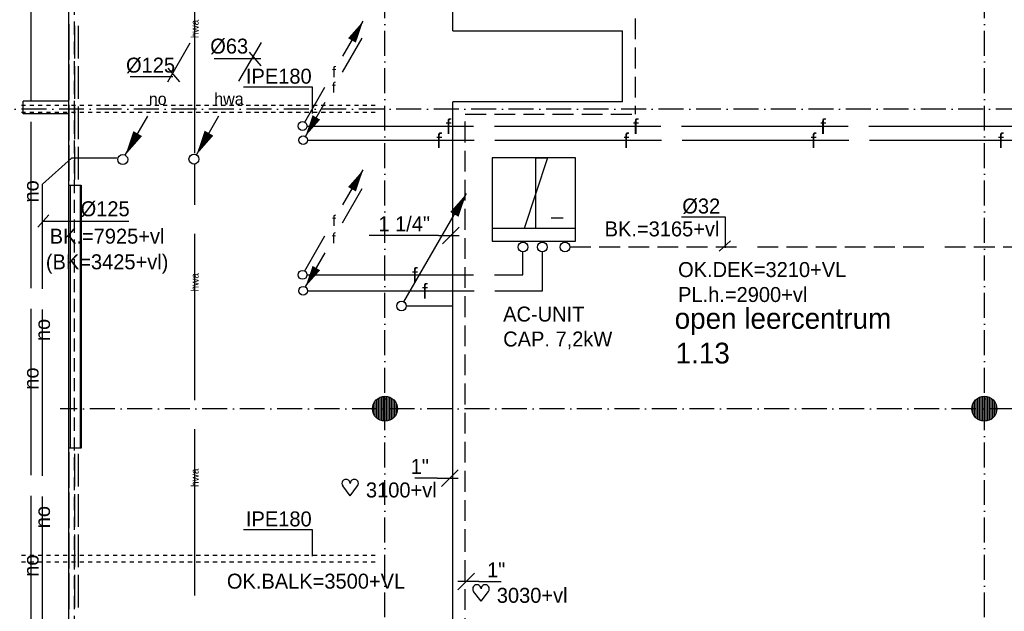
# Model space of a CAD drawing. Extents: x -41378 to 114803, y -24080 to 82188.
# Tile 45 of 137: x 45603 to 57430, y 20591 to 27705. Entities that reach past the tile are written whole.
import ezdxf
from ezdxf.enums import TextEntityAlignment as Align

# ---------------------------------------------------------------- set-up
doc = ezdxf.new("R2010")
doc.units = 0
doc.header["$LTSCALE"] = 50
for name, pattern in [('2322001', [45, 40, -5]), ('2322102', [45, 5, -2, 5, -2, 5, -2, 5, -2, 5, -2, 5, -5]), ('2322107', [2000, 1000, 1000]), ('2322108', [7, 5, -2]), ('2322122', [47, 40, -7]), ('2322140', [45, 40, -5]), ('DASHDOT', [9, 6, -1.5, 0, -1.5]), ('HIDDEN', [2, 1, -1]), ('HIDDEN2', [4.7625, 3.175, -1.5875])]:
    doc.linetypes.add(name, pattern=pattern)
doc.layers.get('0').update_dxf_attribs({"linetype": 'CONTINUOUS'})
for name, color, linetype in [('AL$7----_STRAMIEN', 1, 'DASHDOT'), ('AL22----_BINNENWAND', 7, 'CONTINUOUS'), ('AL23----_VLOEREN', 4, 'CONTINUOUS'), ('AL28----_KONSTRUKTIE', 3, 'CONTINUOUS'), ('AL32----_BINNENKOZ', 7, 'CONTINUOUS'), ('ALXAA---_GEWBETON', 12, 'CONTINUOUS'), ('BOUW', 8, 'CONTINUOUS'), ('MV-BINNENKOZIJN', 1, 'CONTINUOUS'), ('WL$1----', 3, 'CONTINUOUS'), ('WL521---', 4, 'CONTINUOUS'), ('WL5448--', 4, 'CONTINUOUS'), ('WL5502--', 4, 'CONTINUOUS'), ('WL561---_AANVOER', 4, 'CONTINUOUS'), ('WL561---_RETOUR', 4, 'CONTINUOUS'), ('WL5627--', 4, 'CONTINUOUS'), ('WL570---', 3, 'CONTINUOUS'), ('WM$1----', 1, 'CONTINUOUS'), ('WM521---', 1, 'CONTINUOUS'), ('WM5448--', 1, 'CONTINUOUS'), ('WM5502--', 1, 'CONTINUOUS'), ('WM561---', 1, 'CONTINUOUS'), ('WM570---', 1, 'CONTINUOUS')]:
    doc.layers.add(name, color=color, linetype=linetype)
doc.layers.get('0').freeze()
doc.styles.add('BURO-018', font='BUROFONT.shx', dxfattribs={"height": 90})
doc.styles.add('BURO-025', font='BUROFONT.shx', dxfattribs={"height": 250})

# ---------------------------------------------------------------- blocks, each defined once
blk = doc.blocks.new('2322615')
at = {"color": 0, "linetype": 'CONTINUOUS'}
for p, q in [((-2.5, -7.5), (2.5, 7.5)), ((0, 7.5), (2.5, 7.5)), ((0, 7.5), (0, -7.5)), ((0, -7.5), (-2.5, -7.5))]:
    blk.add_line(p, q, dxfattribs=at)
at = {"color": 0, "linetype": 'CONTINUOUS', "style": 'BURO-018', "flags": 1}
blk.add_attdef('W_ID', (0, 0), '', height=1.8, dxfattribs=at)
blk = doc.blocks.new('LDV3')
at = {"color": 0, "linetype": 'CONTINUOUS'}
for p, q in [((4.5, 7.794), (6.75, 11.691)), ((0.25, 0.433), (2.5, 4.33))]:
    blk.add_line(p, q, dxfattribs=at)
blk.add_lwpolyline([(0.25, 0.433, 0, 1, 0), (1.5, 2.598, 1, 1, 0)], format="xyseb", dxfattribs=at)
blk.add_circle((0, 0), 0.5, dxfattribs=at)
at = {"color": 0, "linetype": 'CONTINUOUS', "style": 'BURO-018'}
blk.add_attdef('LD_TEXT1', text='', height=1.8, dxfattribs=at).set_placement((3.5, 6.062), align=Align.MIDDLE)
blk = doc.blocks.new('LDV1')
at = {"color": 0, "linetype": 'CONTINUOUS'}
for p, q in [((4.5, 7.79), (6.75, 11.69)), ((0.25, 0.43), (2.5, 4.33))]:
    blk.add_line(p, q, dxfattribs=at)
blk.add_lwpolyline([(6.75, 11.69, 0, 1, 0), (5.5, 9.53, 1, 1, 0)], format="xyseb", dxfattribs=at)
blk.add_circle((0, 0), 0.5, dxfattribs=at)
at = {"color": 0, "linetype": 'CONTINUOUS', "style": 'BURO-018'}
blk.add_attdef('LD_TEXT1', text='', height=1.8, dxfattribs=at).set_placement((3.5, 6.06), align=Align.MIDDLE)
blk = doc.blocks.new('*U300', base_point=(50805, 26050))
at = {"color": 0, "linetype": 'CONTINUOUS'}
for p, q in [((50905, 26150), (50705, 25950)), ((50655, 26050), (49825, 26050)), ((50655, 26050), (50905, 26050))]:
    blk.add_line(p, q, dxfattribs=at)
at = {"color": 0, "linetype": 'CONTINUOUS', "style": 'BURO-018'}
blk.add_text('1 1/4"', height=180, dxfattribs=at).set_placement((50555, 26100), align=Align.RIGHT)
blk = doc.blocks.new('*U301', base_point=(50805, 20751))
at = {"color": 0, "linetype": 'CONTINUOUS'}
for p, q in [((50905, 20851), (50705, 20651)), ((50655, 20751), (50385, 20751)), ((50655, 20751), (50905, 20751))]:
    blk.add_line(p, q, dxfattribs=at)
at = {"color": 0, "linetype": 'CONTINUOUS', "style": 'BURO-018'}
blk.add_text('1"', height=180, dxfattribs=at).set_placement((50555, 20801), align=Align.RIGHT)
blk = doc.blocks.new('*U303', base_point=(50955, 21006))
at = {"color": 0, "linetype": 'CONTINUOUS'}
for p, q in [((51055, 21106), (50855, 20906)), ((51105, 21006), (50855, 21006)), ((51105, 21006), (51375, 21006))]:
    blk.add_line(p, q, dxfattribs=at)
at = {"color": 0, "linetype": 'CONTINUOUS', "style": 'BURO-018'}
blk.add_text('1"', height=180, dxfattribs=at).set_placement((51205, 21056))
blk = doc.blocks.new('2322140-1')
at = {"layer": 'WM5448--', "color": 0, "style": 'BURO-018'}
for p in [(50754, 26426), (53004, 26426), (55254, 26426), (50640, 26256), (52890, 26256), (55140, 26256), (57390, 26256), (50351, 24637), (50471, 24446)]:
    blk.add_text('f', height=180, dxfattribs=at).set_placement(p, align=Align.MIDDLE)
blk = doc.blocks.new('LDV1107')
at = {"color": 0, "linetype": 'CONTINUOUS'}
blk.add_line((0.25, 0.43), (6.75, 11.69), dxfattribs=at)
blk.add_lwpolyline([(6.75, 11.69, 0, 1, 0), (5.5, 9.53, 1, 1, 0)], format="xyseb", dxfattribs=at)
blk.add_circle((0, 0), 0.5, dxfattribs=at)
blk = doc.blocks.new('HART')
at = {"color": 1}
for q in [(-39.7, 52.4), (39.7, 52.4)]:
    blk.add_line((0, 0), q, dxfattribs=at)
for centre, start, end in [((-22.1, 65.7), 0, 217.1867), ((22.1, 65.7), 322.8133, 180)]:
    blk.add_arc(centre, 22.1, start, end, dxfattribs=at)
blk = doc.blocks.new('2322001-5')
at = {"layer": 'WM$1----', "color": 0, "style": 'BURO-018'}
for p in [(45741, 25640), (45878, 23974), (45741, 23390), (45878, 21724), (45741, 21140)]:
    blk.add_text('no', height=180, rotation=90, dxfattribs=at).set_placement(p, align=Align.MIDDLE)
blk = doc.blocks.new('2322122-2')
at = {"layer": 'WM521---', "color": 0, "style": 'BURO-018'}
for p in [(47705, 27593), (47705, 24548), (47705, 22198)]:
    blk.add_text('hwa', height=90, rotation=90, dxfattribs=at).set_placement(p, align=Align.MIDDLE)

msp = doc.modelspace()

# ---------------------------------------------------------------- linework, layer by layer
at = {"layer": 'AL$7----_STRAMIEN', "color": 1}
for p, q in [((49991, 10167.3), (49991, 64727.3)), ((69780.4, 26627.3), (44959.6, 26627.3)), ((67449.7, 23027.3), (46091, 23027.3))]:
    msp.add_line(p, q, dxfattribs=at)
msp.add_lwpolyline([(57191, 10167.3), (57191, 43428.1)], dxfattribs=at)
at = {"layer": 'AL22----_BINNENWAND', "color": 8}
for p, q in [((46193, 22553.3), (46193, 25715.3)), ((46193, 25715.3), (46343, 25715.3)), ((46343, 25715.3), (46343, 22553.3)), ((46343, 22553.3), (46193, 22553.3))]:
    msp.add_line(p, q, dxfattribs=at)
at = {"layer": 'AL22----_BINNENWAND', "color": 8, "linetype": 'CONTINUOUS'}
for p, q in [((46208, 25715.3), (46208, 22553.3)), ((46328, 25715.3), (46328, 22553.3))]:
    msp.add_line(p, q, dxfattribs=at)
at = {"layer": 'AL23----_VLOEREN', "color": 8}
msp.add_line((46193, 13479.8), (46193, 38527.3), dxfattribs=at)
at = {"layer": 'AL28----_KONSTRUKTIE', "color": 8}
for p, q in [((46193, 26723.3), (45645.3, 26723.3)), ((45645.3, 26573.3), (45645.3, 26723.3)), ((46193, 26573.3), (45645.3, 26573.3))]:
    msp.add_line(p, q, dxfattribs=at)
for centre in [(49991, 23027.3), (57191, 23027.3)]:
    msp.add_circle(centre, 150, dxfattribs=at)
at = {"layer": 'AL32----_BINNENKOZ', "color": 8, "linetype": 'HIDDEN2'}
for p, q in [((46193, 13474.3), (46193, 38526.5)), ((46262.5, 13474.3), (46262.5, 38526.5))]:
    msp.add_line(p, q, dxfattribs=at)
at = {"layer": 'AL32----_BINNENKOZ', "color": 8}
for p, q in [((46193, 27649.3), (46193, 27220.3)), ((46260, 27632.3), (46260, 27237.3)), ((46307, 27632.3), (46307, 27237.3)), ((46193, 27164.3), (46193, 26735.3)), ((46260, 27147.3), (46260, 26752.3)), ((46307, 27147.3), (46307, 26752.3)), ((46193, 26679.3), (46193, 26250.3)), ((46260, 26662.3), (46260, 26267.3)), ((46307, 26662.3), (46307, 26267.3)), ((46193, 26194.3), (46193, 25765.3)), ((46260, 26177.3), (46260, 25782.3)), ((46307, 26177.3), (46307, 25782.3)), ((46193, 22503.3), (46193, 22074.3)), ((46260, 22486.3), (46260, 22091.3)), ((46307, 22486.3), (46307, 22091.3)), ((46193, 22018.3), (46193, 21589.3)), ((46260, 22001.3), (46260, 21606.3)), ((46307, 22001.3), (46307, 21606.3)), ((46193, 21533.3), (46193, 21104.3)), ((46260, 21516.3), (46260, 21121.3)), ((46307, 21516.3), (46307, 21121.3)), ((46193, 21048.3), (46193, 20619.3)), ((46260, 21031.3), (46260, 20636.3)), ((46307, 21031.3), (46307, 20636.3))]:
    msp.add_line(p, q, dxfattribs=at)
at = {"layer": 'ALXAA---_GEWBETON', "color": 8}
for p, q in [((49851, 22973.5), (49851, 23081.2)), ((49871, 22937.3), (49871, 23117.3)), ((49891, 22915.5), (49891, 23139.1)), ((49911, 22900.4), (49911, 23154.2)), ((49931, 22889.9), (49931, 23164.8)), ((49951, 22882.8), (49951, 23171.9)), ((49971, 22878.7), (49971, 23176)), ((49991, 22877.3), (49991, 23177.3)), ((50011, 22878.7), (50011, 23176)), ((50031, 22882.8), (50031, 23171.9)), ((50051, 22889.9), (50051, 23164.8)), ((50071, 22900.4), (50071, 23154.2)), ((50091, 22915.5), (50091, 23139.1)), ((50111, 22937.3), (50111, 23117.3)), ((50131, 22973.5), (50131, 23081.2)), ((57051, 22973.5), (57051, 23081.2)), ((57071, 22937.3), (57071, 23117.3)), ((57091, 22915.5), (57091, 23139.1)), ((57111, 22900.4), (57111, 23154.2)), ((57131, 22889.9), (57131, 23164.8)), ((57151, 22882.8), (57151, 23171.9)), ((57171, 22878.7), (57171, 23176)), ((57191, 22877.3), (57191, 23177.3)), ((57211, 22878.7), (57211, 23176)), ((57231, 22882.8), (57231, 23171.9)), ((57251, 22889.9), (57251, 23164.8)), ((57271, 22900.4), (57271, 23154.2)), ((57291, 22915.5), (57291, 23139.1)), ((57311, 22937.3), (57311, 23117.3)), ((57331, 22973.5), (57331, 23081.2))]:
    msp.add_line(p, q, dxfattribs=at)
at = {"layer": 'MV-BINNENKOZIJN'}
for p, q in [((48293.1, 26896.6), (49115, 26896.6)), ((49115, 26896.6), (49115, 26578.6)), ((48293.1, 21573.5), (49115, 21573.5)), ((49115, 21573.5), (49115, 21255.5))]:
    msp.add_line(p, q, dxfattribs=at)
at = {"layer": 'MV-BINNENKOZIJN', "color": 2, "linetype": 'HIDDEN'}
for points in [[(49874.4, 26672.2), (45626.7, 26672.2)], [(49874.4, 26590), (45626.7, 26590)], [(49874.4, 21263.9), (45626.7, 21263.9)], [(49874.4, 21181.7), (45626.7, 21181.7)]]:
    msp.add_lwpolyline(points, dxfattribs=at)
at = {"layer": 'WL$1----', "linetype": '2322001'}
for p, q in [((45741.1, 13228.5), (45741.1, 33550.6)), ((46224, 26041.3), (45877.8, 25728.2)), ((46770.8, 26041.3), (46224, 26041.3)), ((45877.8, 13220.6), (45877.8, 25728.2))]:
    msp.add_line(p, q, dxfattribs=at)
at = {"layer": 'WL$1----'}
for p, q in [((51985.3, 25323.9), (52132.5, 25323.9)), ((52279.7, 25192.2), (51283.1, 25192.2))]:
    msp.add_line(p, q, dxfattribs=at)
at = {"layer": 'WL521---', "linetype": '2322122'}
for p, q in [((47705.2, 26100.3), (47705.2, 33785.9)), ((47705.2, 16080.5), (47705.2, 25966.1))]:
    msp.add_line(p, q, dxfattribs=at)
at = {"layer": 'WL5448--', "linetype": '2322140'}
for p, q in [((49054.3, 26426), (61453, 26426)), ((49061, 26256.4), (61219.4, 26256.4)), ((51647.7, 24637.1), (51647.7, 24913.2)), ((51881.2, 24445.7), (51881.2, 24913.2)), ((49054.3, 24637.1), (51647.7, 24637.1)), ((49061, 24445.7), (51881.2, 24445.7))]:
    msp.add_line(p, q, dxfattribs=at)
at = {"layer": 'WL5502--', "color": 1}
for centre in [(51647.7, 24971.6), (51881.2, 24971.6), (52153.1, 24971.6)]:
    msp.add_circle(centre, 58.4, dxfattribs=at)
at = {"layer": 'WL561---_AANVOER', "linetype": '2322107'}
for p, q in [((50805, 27568.7), (50805, 31952.4)), ((50805, 27568.7), (52845.6, 27568.7)), ((52845.6, 26719), (52845.6, 27568.7)), ((52845.6, 26719), (50805, 26719)), ((50805, 21179.4), (50805, 26719)), ((50245.4, 24262.9), (50805, 24262.9)), ((50805, 15579), (50805, 21179.4))]:
    msp.add_line(p, q, dxfattribs=at)
at = {"layer": 'WL561---_RETOUR', "linetype": '2322108'}
for p, q in [((52995.9, 27719), (52995.9, 26568.7)), ((50954.6, 21329), (50954.6, 26568.7)), ((50954.6, 26568.7), (52995.9, 26568.7)), ((50954.6, 18158.4), (50954.6, 21329))]:
    msp.add_line(p, q, dxfattribs=at)
at = {"layer": 'WL5627--', "linetype": '2322102'}
msp.add_line((52214.4, 24975.1), (60611.3, 24975.1), dxfattribs=at)
at = {"layer": 'WL570---'}
for p, q in [((51279.7, 26041.9), (51279.7, 25041.9)), ((52279.7, 26041.9), (51279.7, 26041.9)), ((52279.7, 25041.9), (52279.7, 26041.9)), ((51279.7, 25041.9), (52279.7, 25041.9)), ((52279.7, 25040.9), (52279.7, 25041.9))]:
    msp.add_line(p, q, dxfattribs=at)
at = {"layer": 'WM$1----'}
for p, q in [((47938.7, 27237.9), (48500.3, 27237.9)), ((48358.9, 27315.6), (48500.4, 27150.7)), ((47381.9, 27122.4), (47523.4, 26957.5)), ((46930.5, 27021.1), (47444.4, 27021.1)), ((45885.4, 25281.7), (46914.5, 25281.7))]:
    msp.add_line(p, q, dxfattribs=at)
at = {"layer": 'WM570---'}
for p, q in [((45819.1, 25209), (45951.7, 25357.1)), ((53551.9, 25332.5), (54076.7, 25332.5)), ((54076.7, 25332.5), (54076.7, 24963.6)), ((54003.5, 24921.8), (54139.4, 25047.2))]:
    msp.add_line(p, q, dxfattribs=at)

# ---------------------------------------------------------------- block references
at = {"layer": 'WL$1----', "color": 2}
ref = msp.add_blockref('LDV1', (49000.3, 26426), dxfattribs=dict(at, xscale=108, yscale=108, zscale=108))
ref.add_attrib('LD_TEXT1', 'f', dxfattribs={"layer": '0', "color": 1, "linetype": 'CONTINUOUS', "height": 129.6, "style": 'BURO-018'}).set_placement((49378.3, 27080.7), align=Align.MIDDLE)
ref = msp.add_blockref('LDV3', (49008.5, 26256.4), dxfattribs=dict(at, xscale=105, yscale=105, zscale=105))
ref.add_attrib('LD_TEXT1', 'f', dxfattribs={"layer": '0', "color": 1, "linetype": 'CONTINUOUS', "height": 126, "style": 'BURO-018'}).set_placement((49376, 26892.9), align=Align.MIDDLE)
ref = msp.add_blockref('LDV3', (46840.8, 26023.1), dxfattribs=dict(at, xscale=120, yscale=120, zscale=120))
ref.add_attrib('LD_TEXT1', 'no', dxfattribs={"layer": '0', "color": 1, "linetype": 'CONTINUOUS', "height": 144, "style": 'BURO-018'}).set_placement((47260.8, 26750.5), align=Align.MIDDLE)
at = {"layer": 'WL$1----', "xscale": 56.7, "yscale": 56.7, "zscale": 56.7, "rotation": 180}
msp.add_blockref('2322615', (51802.6, 25617.5), dxfattribs=at)
at = {"layer": 'WL$1----', "color": 2}
ref = msp.add_blockref('LDV1', (49000.3, 24637.1), dxfattribs=dict(at, xscale=108, yscale=108, zscale=108))
ref.add_attrib('LD_TEXT1', 'f', dxfattribs={"layer": '0', "color": 1, "linetype": 'CONTINUOUS', "height": 129.6, "style": 'BURO-018'}).set_placement((49378.3, 25291.8), align=Align.MIDDLE)
ref = msp.add_blockref('LDV3', (49008.5, 24445.7), dxfattribs=dict(at, xscale=105, yscale=105, zscale=105))
ref.add_attrib('LD_TEXT1', 'f', dxfattribs={"layer": '0', "color": 1, "linetype": 'CONTINUOUS', "height": 126, "style": 'BURO-018'}).set_placement((49376, 25082.2), align=Align.MIDDLE)
at = {"layer": 'WL521---', "color": 2}
ref = msp.add_blockref('LDV3', (47696.6, 26028.5), dxfattribs=dict(at, xscale=120, yscale=120, zscale=120))
ref.add_attrib('LD_TEXT1', 'hwa', dxfattribs={"layer": '0', "color": 1, "linetype": 'CONTINUOUS', "height": 144, "style": 'BURO-018'}).set_placement((48116.6, 26756), align=Align.MIDDLE)
at = {"layer": 'WL561---_AANVOER', "color": 2, "xscale": 115.5, "yscale": 115.5, "zscale": 115.5}
msp.add_blockref('LDV1107', (50189.1, 24262.9), dxfattribs=at)
at = {"layer": 'WM$1----'}
msp.add_blockref('2322001-5', (0, 0), dxfattribs=at)
at = {"layer": 'WM521---'}
msp.add_blockref('2322122-2', (0, 0), dxfattribs=at)
at = {"layer": 'WM5448--'}
msp.add_blockref('2322140-1', (0, 0), dxfattribs=at)
at = {"layer": 'WM561---'}
for name, p in [('*U300', (50782.1, 25109.8)), ('*U301', (50768.8, 22193.2)), ('*U303', (50966.7, 20948.8))]:
    msp.add_blockref(name, p, dxfattribs=at)
at = {"layer": 'WM570---', "xscale": 2.25, "yscale": 2.25, "zscale": 2.25}
for p in [(49572.7, 21980.6), (51144.5, 20713.7)]:
    msp.add_blockref('HART', p, dxfattribs=at)

# ---------------------------------------------------------------- texts
at = {"layer": 'BOUW', "color": 1, "style": 'BURO-018'}
for s, p in [('IPE180', (48320.7, 26935.4)), ('OK.DEK=3210+VL', (53511.6, 24610.3)), ('PL.h.=2900+vl', (53511.6, 24310.3)), ('IPE180', (48320.7, 21612.3)), ('OK.BALK=3500+VL', (48092, 20864))]:
    msp.add_text(s, height=180, dxfattribs=at).set_placement(p)
at = {"layer": 'BOUW', "style": 'BURO-025'}
for s, p in [('open leercentrum', (53470.5, 23987.9)), ('1.13', (53482.3, 23571.1))]:
    msp.add_text(s, height=250, dxfattribs=at).set_placement(p)
at = {"layer": 'WL570---', "color": 1, "style": 'BURO-018'}
for s, p in [('%%c32', (53562.3, 25374.3)), ('BK.=7925+vl', (45963.2, 25011.8)), ('BK.=3165+vl', (52629.3, 25099.6))]:
    msp.add_text(s, height=180, dxfattribs=at).set_placement(p)
at = {"layer": 'WM$1----', "color": 1, "style": 'BURO-018'}
for s, p in [('%%C63', (47891.9, 27296.8)), ('%%C125', (46880.4, 27068.2)), ('%%C125', (46335, 25341.1))]:
    msp.add_text(s, height=180, dxfattribs=at).set_placement(p)
at = {"layer": 'WM5502--', "color": 1, "style": 'BURO-018'}
for s, p in [('AC-UNIT', (51410.4, 24075.4)), ('CAP. 7,2kW', (51410.4, 23775.4))]:
    msp.add_text(s, height=180, dxfattribs=at).set_placement(p)
at = {"layer": 'WM570---', "color": 1, "style": 'BURO-018'}
for s, p in [('(BK=3425+vl)', (45917.3, 24703.5)), ('3100+vl', (49762.1, 21960.6)), ('3030+vl', (51333.9, 20693.6))]:
    msp.add_text(s, height=180, dxfattribs=at).set_placement(p)

doc.saveas('drawing.dxf')
